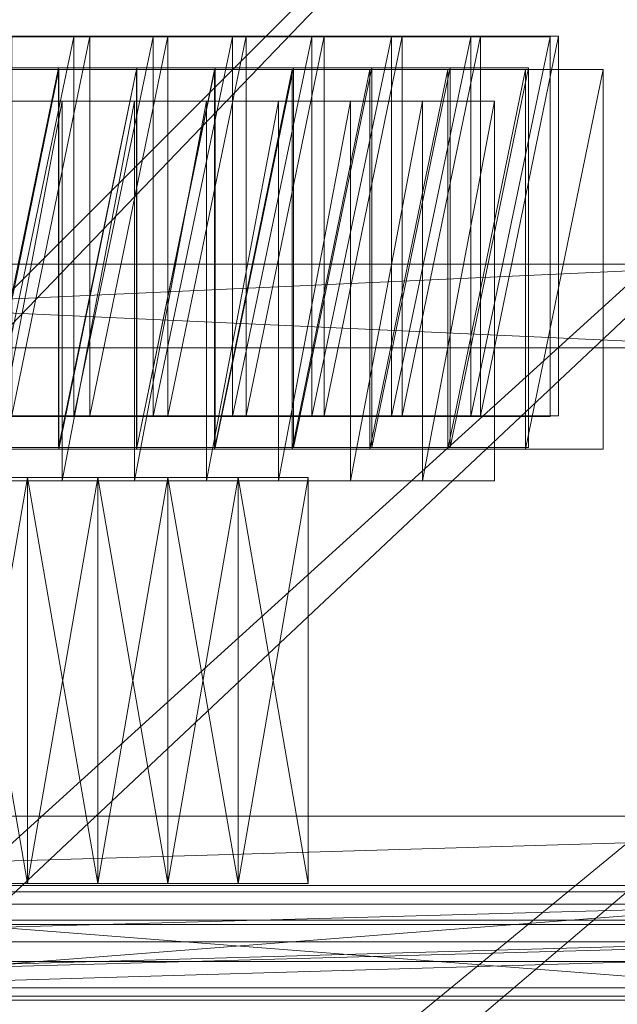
# Model space of a CAD drawing. Header units: millimetres. Extents: x -207 to 60078, y -249 to 35796.
# Tile 72 of 99: x 29157 to 30732, y 31490 to 34083. Entities that reach past the tile are written whole.
import ezdxf

# ---------------------------------------------------------------- set-up
doc = ezdxf.new("R2010")
doc.units = ezdxf.units.MM
for name, color, linetype, lineweight, true_color in [('F01_SLABS', 7, 'Continuous', 18, 0xa6b7af), ('F01_STAIRS', 7, 'Continuous', 18, 0x99a4b1), ('F01_WALLS', 7, 'Continuous', 18, 0xc4ccd5), ('F02_SLABS', 7, 'Continuous', 18, 0xa6b7af), ('F02_STAIRS', 7, 'Continuous', 18, 0x99a4b1), ('F02_WALLS', 7, 'Continuous', 18, 0xc4ccd5), ('F03_SLABS', 7, 'Continuous', 18, 0xa6b7af), ('F03_STAIRS', 7, 'Continuous', 18, 0x99a4b1), ('F03_WALLS', 7, 'Continuous', 18, 0xc4ccd5), ('F04_SLABS', 7, 'Continuous', 18, 0xa6b7af), ('F04_STAIRS', 7, 'Continuous', 18, 0x99a4b1), ('F04_WALLS', 7, 'Continuous', 18, 0xc4ccd5), ('F07_SLABS', 7, 'Continuous', 18, 0xa6b7af), ('F07_STAIRS', 7, 'Continuous', 18, 0x99a4b1), ('F07_WALLS', 7, 'Continuous', 18, 0xc4ccd5), ('F08_SLABS', 7, 'Continuous', 18, 0xa6b7af), ('F08_STAIRS', 7, 'Continuous', 18, 0x99a4b1), ('F08_WALLS', 7, 'Continuous', 18, 0xc4ccd5)]:
    doc.layers.add(name, color=color, linetype=linetype, lineweight=lineweight, true_color=true_color)

msp = doc.modelspace()

# ---------------------------------------------------------------- meshes
at = {"layer": 'F01_SLABS'}
mesh = msp.add_polyface(dxfattribs=at)
corners = [(20499.3, 19563.1, -240), (20406.2, 19899.4, -240), (60000, 31910.1, -240), (20499.3, 19563.1), (60000, 31910.1), (20406.2, 19899.4), (20296.7, 20230.8, -240), (60000, 34436.8, -240), (60000, 34436.8), (20296.7, 20230.8), (20171.1, 20556.3, -240), (56562.5, 35630.1, -240), (56562.5, 35630.1), (20171.1, 20556.3), (20029.7, 20875.4, -240), (51226.1, 35630.1, -240), (51226.1, 35630.1), (20029.7, 20875.4), (19872.8, 21187.1, -240), (46893.9, 35630.1, -240), (46893.9, 35630.1), (19872.8, 21187.1), (19700.8, 21490.7, -240), (43291.1, 35630.1, -240), (43291.1, 35630.1), (19700.8, 21490.7), (19514.1, 21785.5, -240), (40234.1, 35630.1, -240), (40234.1, 35630.1), (19514.1, 21785.5), (19313.2, 22070.8, -240), (37595.9, 35630.1, -240), (37595.9, 35630.1), (19313.2, 22070.8), (19098.5, 22345.9, -240), (35285.4, 35630.1, -240), (35285.4, 35630.1), (19098.5, 22345.9), (18870.6, 22610.1, -240), (33236, 35630.1, -240), (33236, 35630.1), (18870.6, 22610.1), (18630, 22862.9, -240), (31397.3, 35630.1, -240), (31397.3, 35630.1), (18630, 22862.9), (18377.2, 23103.5, -240), (29730.8, 35630.1, -240), (29730.8, 35630.1), (18377.2, 23103.5), (18113, 23331.4, -240), (28206.3, 35630.1, -240), (28206.3, 35630.1), (18113, 23331.4), (26800.1, 35630.1, -240), (26800.1, 35630.1), (17837.9, 23546.1, -240), (25492.7, 35630.1, -240), (17837.9, 23546.1), (25492.7, 35630.1), (17552.6, 23747, -240), (24268.4, 35630.1, -240), (17552.6, 23747), (24268.4, 35630.1), (17257.8, 23933.7, -240), (23114.1, 35630.1, -240), (17257.8, 23933.7), (23114.1, 35630.1), (22018.9, 35630.1, -240), (22018.9, 35630.1), (20973.5, 35630.1), (20406.2, 15771.8), (60000, 6213.7), (20499.3, 16108.1)]
mesh.append_faces([[corners[k] for k in face] for face in [(0, 1, 2), (3, 4, 5), (1, 6, 7), (5, 8, 9), (6, 10, 11), (9, 12, 13), (10, 14, 15), (13, 16, 17), (14, 18, 19), (17, 20, 21), (18, 22, 23), (21, 24, 25), (22, 26, 27), (25, 28, 29), (26, 30, 31), (26, 31, 27), (29, 28, 32), (29, 32, 33), (30, 34, 35), (30, 35, 31), (33, 32, 36), (33, 36, 37), (34, 38, 39), (34, 39, 35), (37, 36, 40), (37, 40, 41), (38, 42, 43), (38, 43, 39), (41, 40, 44), (41, 44, 45), (39, 43, 44), (39, 44, 40), (42, 46, 47), (42, 47, 43), (45, 44, 48), (45, 48, 49), (43, 47, 48), (43, 48, 44), (46, 50, 51), (46, 51, 47), (49, 48, 52), (49, 52, 53), (47, 51, 52), (47, 52, 48), (50, 54, 51), (53, 52, 55), (51, 54, 55), (51, 55, 52), (56, 57, 54), (58, 55, 59), (54, 57, 59), (54, 59, 55), (60, 61, 57), (62, 59, 63), (57, 61, 63), (57, 63, 59), (64, 65, 61), (66, 63, 67), (61, 65, 67), (61, 67, 63), (65, 68, 69), (65, 69, 67), (68, 70, 69), (71, 72, 73)]])
mesh = msp.add_polyface(dxfattribs=at)
corners = [(20712.3, 17835.6, -240), (20703.8, 18184.5, -240), (60000, 20115, -240), (60000, 17835.6, -240), (20712.3, 17835.6), (60000, 17835.6), (60000, 20115), (20703.8, 18184.5), (20678.1, 18532.5, -240), (60000, 22405.3, -240), (60000, 22405.3), (20678.1, 18532.5), (20635.4, 18878.8, -240), (60000, 24718, -240), (60000, 24718), (20635.4, 18878.8), (20575.7, 19222.6, -240), (60000, 27064.6, -240), (60000, 27064.6), (20575.7, 19222.6), (20499.3, 19563.1, -240), (60000, 29457.5, -240), (60000, 29457.5), (20499.3, 19563.1), (60000, 31910.1, -240), (60000, 31910.1), (20406.2, 19899.4, -240), (60000, 34436.8, -240), (20406.2, 19899.4), (60000, 34436.8), (20296.7, 20230.8, -240), (56562.5, 35630.1, -240), (20296.7, 20230.8), (56562.5, 35630.1), (20171.1, 20556.3, -240), (51226.1, 35630.1, -240), (20171.1, 20556.3), (51226.1, 35630.1), (20029.7, 20875.4, -240), (46893.9, 35630.1, -240), (20029.7, 20875.4), (46893.9, 35630.1), (19872.8, 21187.1, -240), (43291.1, 35630.1, -240), (19872.8, 21187.1), (43291.1, 35630.1), (19700.8, 21490.7, -240), (40234.1, 35630.1, -240), (19700.8, 21490.7), (40234.1, 35630.1), (37595.9, 35630.1, -240), (37595.9, 35630.1), (35285.4, 35630.1, -240), (35285.4, 35630.1), (33236, 35630.1, -240), (33236, 35630.1)]
mesh.append_faces([[corners[k] for k in face] for face in [(0, 1, 2), (0, 2, 3), (4, 5, 6), (4, 6, 7), (3, 2, 6), (3, 6, 5), (1, 8, 9), (1, 9, 2), (7, 6, 10), (7, 10, 11), (2, 9, 10), (2, 10, 6), (8, 12, 13), (8, 13, 9), (11, 10, 14), (11, 14, 15), (9, 13, 14), (9, 14, 10), (12, 16, 17), (12, 17, 13), (15, 14, 18), (15, 18, 19), (13, 17, 18), (13, 18, 14), (16, 20, 21), (16, 21, 17), (19, 18, 22), (19, 22, 23), (17, 21, 22), (17, 22, 18), (20, 24, 21), (23, 22, 25), (21, 24, 25), (21, 25, 22), (26, 27, 24), (28, 25, 29), (24, 27, 29), (24, 29, 25), (30, 31, 27), (32, 29, 33), (27, 31, 33), (27, 33, 29), (34, 35, 31), (36, 33, 37), (31, 35, 37), (31, 37, 33), (38, 39, 35), (40, 37, 41), (35, 39, 41), (35, 41, 37), (42, 43, 39), (44, 41, 45), (39, 43, 45), (39, 45, 41), (46, 47, 43), (48, 45, 49), (43, 47, 49), (43, 49, 45), (47, 50, 51), (47, 51, 49), (50, 52, 53), (50, 53, 51), (52, 54, 55), (52, 55, 53)]])
at = {"layer": 'F01_STAIRS'}
mesh = msp.add_polyface(dxfattribs=at)
corners = [(29178.1, 32876.7, 1007), (29178.1, 31808.2, 1007), (29178.1, 32876.7), (28993.2, 32876.7), (29178.1, 31808.2), (28993.2, 31808.2, 1007), (28993.2, 32876.7, 1007), (28993.2, 31808.2)]
mesh.append_faces([[corners[k] for k in face] for face in [(0, 1, 2), (3, 0, 2), (2, 1, 4), (4, 3, 2), (0, 5, 1), (6, 0, 3), (6, 5, 0), (1, 5, 4), (7, 3, 4), (4, 5, 7), (7, 6, 3), (5, 6, 7)]])
mesh = msp.add_polyface(dxfattribs=at)
corners = [(29363, 32876.7, 805.6), (29363, 31808.2, 805.6), (29363, 32876.7), (29178.1, 32876.7), (29363, 31808.2), (29178.1, 31808.2, 805.6), (29178.1, 32876.7, 805.6), (29178.1, 31808.2)]
mesh.append_faces([[corners[k] for k in face] for face in [(0, 1, 2), (3, 0, 2), (2, 1, 4), (4, 3, 2), (0, 5, 1), (6, 0, 3), (6, 5, 0), (1, 5, 4), (7, 3, 4), (4, 5, 7), (7, 6, 3), (5, 6, 7)]])
mesh = msp.add_polyface(dxfattribs=at)
corners = [(29547.9, 32876.7, 604.2), (29547.9, 31808.2, 604.2), (29547.9, 32876.7), (29363, 32876.7), (29547.9, 31808.2), (29363, 31808.2, 604.2), (29363, 32876.7, 604.2), (29363, 31808.2)]
mesh.append_faces([[corners[k] for k in face] for face in [(0, 1, 2), (3, 0, 2), (2, 1, 4), (4, 3, 2), (0, 5, 1), (6, 0, 3), (6, 5, 0), (1, 5, 4), (7, 3, 4), (4, 5, 7), (7, 6, 3), (5, 6, 7)]])
mesh = msp.add_polyface(dxfattribs=at)
corners = [(29732.9, 32876.7, 402.8), (29732.9, 31808.2, 402.8), (29732.9, 32876.7), (29547.9, 32876.7), (29732.9, 31808.2), (29547.9, 31808.2, 402.8), (29547.9, 32876.7, 402.8), (29547.9, 31808.2)]
mesh.append_faces([[corners[k] for k in face] for face in [(0, 1, 2), (3, 0, 2), (2, 1, 4), (4, 3, 2), (0, 5, 1), (6, 0, 3), (6, 5, 0), (1, 5, 4), (7, 3, 4), (4, 5, 7), (7, 6, 3), (5, 6, 7)]])
mesh = msp.add_polyface(dxfattribs=at)
corners = [(29917.8, 32876.7, 201.4), (29917.8, 31808.2, 201.4), (29917.8, 32876.7), (29732.9, 32876.7), (29917.8, 31808.2), (29732.9, 31808.2, 201.4), (29732.9, 32876.7, 201.4), (29732.9, 31808.2)]
mesh.append_faces([[corners[k] for k in face] for face in [(0, 1, 2), (3, 0, 2), (2, 1, 4), (4, 3, 2), (0, 5, 1), (6, 0, 3), (6, 5, 0), (1, 5, 4), (7, 3, 4), (4, 5, 7), (7, 6, 3), (5, 6, 7)]])
at = {"layer": 'F01_WALLS'}
mesh = msp.add_polyface(dxfattribs=at)
corners = [(26301.4, 33218.8, 4553.7), (26301.4, 33438.8, 4553.7), (26301.4, 33218.8), (31150.7, 33218.8), (26301.4, 33438.8), (31150.7, 33438.8, 4553.7), (31150.7, 33218.8, 4553.7), (31150.7, 33438.8)]
mesh.append_faces([[corners[k] for k in face] for face in [(0, 1, 2), (3, 0, 2), (2, 1, 4), (4, 3, 2), (0, 5, 1), (6, 0, 3), (6, 5, 0), (1, 5, 4), (7, 3, 4), (4, 5, 7), (7, 6, 3), (5, 6, 7)]])
mesh = msp.add_polyface(dxfattribs=at)
corners = [(31150.7, 31753.8, 4553.7), (31150.7, 31533.8, 4553.7), (31150.7, 31753.8), (28315.1, 31753.8), (31150.7, 31533.8), (28315.1, 31533.8, 4553.7), (28315.1, 31753.8, 4553.7), (28315.1, 31533.8)]
mesh.append_faces([[corners[k] for k in face] for face in [(0, 1, 2), (3, 0, 2), (2, 1, 4), (4, 3, 2), (0, 5, 1), (6, 0, 3), (6, 5, 0), (1, 5, 4), (7, 3, 4), (4, 5, 7), (7, 6, 3), (5, 6, 7)]])
at = {"layer": 'F02_SLABS'}
mesh = msp.add_polyface(dxfattribs=at)
corners = [(16945.5, 23884.6, 4583.7), (6019.7, 35331.9, 4583.7), (53034.3, 35331.9, 4583.7), (53034.3, 35331.9, 4833.7), (6019.7, 35331.9, 4833.7), (16945.5, 23884.6, 4833.7), (17148.3, 23771.9, 4583.7), (17148.3, 23771.9, 4833.7), (17347.3, 23652.6, 4583.7), (17347.3, 23652.6, 4833.7), (17542.4, 23526.8, 4583.7), (17542.4, 23526.8, 4833.7), (17733.2, 23394.8, 4583.7), (17733.2, 23394.8, 4833.7), (17919.5, 23256.5, 4583.7), (17919.5, 23256.5, 4833.7), (18101.3, 23112.3, 4583.7), (18101.3, 23112.3, 4833.7), (18278.2, 22962.2, 4583.7), (18278.2, 22962.2, 4833.7), (18450.2, 22806.3, 4583.7), (18450.2, 22806.3, 4833.7), (18616.9, 22645, 4583.7), (18616.9, 22645, 4833.7), (18778.3, 22478.2, 4583.7), (18778.3, 22478.2, 4833.7), (18934.1, 22306.3, 4583.7), (18934.1, 22306.3, 4833.7), (19084.3, 22129.3, 4583.7), (19084.3, 22129.3, 4833.7), (19228.5, 21947.6, 4583.7), (53034.3, 32592.9, 4583.7), (53034.3, 32592.9, 4833.7), (19228.5, 21947.6, 4833.7), (19366.7, 21761.2, 4583.7), (19366.7, 21761.2, 4833.7), (19498.8, 21570.4, 4583.7), (19498.8, 21570.4, 4833.7), (19624.5, 21375.4, 4583.7), (19624.5, 21375.4, 4833.7), (19743.8, 21176.3, 4583.7), (20633.2, 18556.4, 4583.7), (20659.7, 18325.8, 4583.7), (20659.7, 18325.8, 4833.7), (20633.2, 18556.4, 4833.7), (20678.7, 18094.6, 4583.7), (20678.7, 18094.6, 4833.7)]
mesh.append_faces([[corners[k] for k in face] for face in [(0, 1, 2), (3, 4, 5), (2, 6, 0), (5, 7, 3), (2, 8, 6), (7, 9, 3), (2, 10, 8), (9, 11, 3), (2, 12, 10), (11, 13, 3), (2, 14, 12), (13, 15, 3), (2, 16, 14), (15, 17, 3), (2, 18, 16), (17, 19, 3), (2, 20, 18), (19, 21, 3), (22, 20, 2), (3, 21, 23), (24, 22, 2), (3, 23, 25), (26, 24, 2), (3, 25, 27), (28, 26, 2), (3, 27, 29), (30, 28, 31), (32, 29, 33), (34, 30, 31), (32, 33, 35), (36, 34, 31), (32, 35, 37), (38, 36, 31), (32, 37, 39), (40, 38, 31), (2, 1, 4, 3), (41, 42, 43, 44), (42, 45, 46, 43)]])
mesh = msp.add_polyface(dxfattribs=at)
corners = [(53034.3, 35331.9, 4583.7), (53034.3, 32592.9, 4583.7), (19084.3, 22129.3, 4583.7), (19084.3, 22129.3, 4833.7), (53034.3, 32592.9, 4833.7), (53034.3, 35331.9, 4833.7), (53321.2, 4099.4, 4583.7), (55083.8, 32592.9, 4583.7), (55083.8, 32592.9, 4833.7), (53321.2, 4099.4, 4833.7), (19624.5, 21375.4, 4833.7), (19743.8, 21176.3, 4833.7), (19856.6, 20973.5, 4583.7), (19743.8, 21176.3, 4583.7), (19856.6, 20973.5, 4833.7), (19962.6, 20767.1, 4583.7), (19962.6, 20767.1, 4833.7), (20061.8, 20557.3, 4583.7), (20061.8, 20557.3, 4833.7), (20154.1, 20344.4, 4583.7), (20154.1, 20344.4, 4833.7), (20239.4, 20128.6, 4583.7), (20239.4, 20128.6, 4833.7), (20317.5, 19910.2, 4583.7), (20317.5, 19910.2, 4833.7), (20388.5, 19689.2, 4583.7), (20388.5, 19689.2, 4833.7), (20452.2, 19466.1, 4583.7), (20452.2, 19466.1, 4833.7), (20508.6, 19241, 4583.7), (20508.6, 19241, 4833.7), (20557.6, 19014.2, 4583.7), (20557.6, 19014.2, 4833.7), (20599.1, 18785.9, 4583.7), (20599.1, 18785.9, 4833.7), (20633.2, 18556.4, 4583.7), (20633.2, 18556.4, 4833.7), (20659.7, 18325.8, 4583.7), (20659.7, 18325.8, 4833.7), (20678.7, 18094.6, 4583.7), (20678.7, 18094.6, 4833.7), (20690.1, 17862.8, 4583.7), (20690.1, 17862.8, 4833.7), (55083.8, 4099.4, 4583.7), (55083.8, 4099.4, 4833.7)]
mesh.append_faces([[corners[k] for k in face] for face in [(0, 1, 2), (3, 4, 5), (6, 1, 7), (8, 4, 9), (4, 10, 11), (12, 13, 1), (4, 11, 14), (15, 12, 1), (4, 14, 16), (17, 15, 1), (4, 16, 18), (19, 17, 1), (4, 18, 20), (21, 19, 1), (4, 20, 22), (23, 21, 1), (4, 22, 24), (25, 23, 1), (4, 24, 26), (27, 25, 1), (4, 26, 28), (29, 27, 1), (4, 28, 30), (31, 29, 1), (4, 30, 32), (33, 31, 1), (4, 32, 34), (35, 33, 1), (4, 34, 36), (37, 35, 1), (4, 36, 38), (39, 37, 1), (4, 38, 40), (41, 39, 1), (4, 40, 42), (43, 7, 8, 44), (7, 1, 4, 8), (1, 0, 5, 4)]])
mesh = msp.add_polyface(dxfattribs=at)
corners = [(55083.8, 32592.9, 4583.7), (55083.8, 4099.4, 4583.7), (53321.2, 4099.4, 4583.7), (53321.2, 4099.4, 4833.7), (55083.8, 4099.4, 4833.7), (55083.8, 32592.9, 4833.7), (53034.3, 32592.9, 4583.7), (20690.1, 17862.8, 4583.7), (20690.1, 17862.8, 4833.7), (53034.3, 32592.9, 4833.7), (19228.5, 13314, 4583.7), (53321.2, 134.1, 4583.7), (53321.2, 134.1, 4833.7), (19228.5, 13314, 4833.7), (19962.6, 14494.5, 4583.7), (20061.8, 14704.2, 4583.7), (20154.1, 14917.1, 4583.7), (20154.1, 14917.1, 4833.7), (20061.8, 14704.2, 4833.7), (20239.4, 15132.9, 4583.7), (20239.4, 15132.9, 4833.7), (20317.5, 15351.4, 4583.7), (20317.5, 15351.4, 4833.7), (20388.5, 15572.3, 4583.7), (20388.5, 15572.3, 4833.7), (20452.2, 15795.5, 4583.7), (20452.2, 15795.5, 4833.7), (20508.6, 16020.6, 4583.7), (20508.6, 16020.6, 4833.7), (20557.6, 16247.4, 4583.7), (20557.6, 16247.4, 4833.7), (20599.1, 16475.7, 4583.7), (20599.1, 16475.7, 4833.7), (20633.2, 16705.2, 4583.7), (20633.2, 16705.2, 4833.7), (20659.7, 16935.7, 4583.7), (20659.7, 16935.7, 4833.7), (20678.7, 17167, 4583.7), (20678.7, 17167, 4833.7), (20690.1, 17398.8, 4583.7), (20690.1, 17398.8, 4833.7), (20693.9, 17630.8, 4583.7), (20693.9, 17630.8, 4833.7), (9708.8, 134.1, 4583.7), (9708.8, 134.1, 4833.7)]
mesh.append_faces([[corners[k] for k in face] for face in [(0, 1, 2), (3, 4, 5), (6, 2, 7), (8, 3, 9), (10, 2, 11), (12, 3, 13), (14, 15, 2), (15, 16, 2), (3, 17, 18), (16, 19, 2), (3, 20, 17), (19, 21, 2), (3, 22, 20), (21, 23, 2), (3, 24, 22), (23, 25, 2), (3, 26, 24), (25, 27, 2), (3, 28, 26), (27, 29, 2), (3, 30, 28), (29, 31, 2), (3, 32, 30), (31, 33, 2), (3, 34, 32), (33, 35, 2), (3, 36, 34), (35, 37, 2), (3, 38, 36), (37, 39, 2), (3, 40, 38), (7, 2, 41), (42, 3, 8), (39, 41, 2), (3, 42, 40), (43, 11, 12, 44), (11, 2, 3, 12), (2, 1, 4, 3)]])
at = {"layer": 'F02_STAIRS'}
mesh = msp.add_polyface(dxfattribs=at)
corners = [(29055.6, 33951.4, 4833.7), (29260.6, 33951.4, 4833.7), (29055.6, 32951.4, 4833.7), (29055.6, 32951.4, 5866.5), (29260.6, 33951.4, 5866.5), (29055.6, 33951.4, 5866.5), (29260.6, 32951.4, 4833.7), (29260.6, 32951.4, 5866.5)]
mesh.append_faces([[corners[k] for k in face] for face in [(0, 1, 2), (3, 4, 5), (6, 2, 1), (4, 3, 7), (2, 6, 7, 3), (6, 1, 4, 7), (1, 0, 5, 4), (0, 2, 3, 5)]])
mesh = msp.add_polyface(dxfattribs=at)
corners = [(29260.6, 33951.4, 4833.7), (29465.5, 33951.4, 4833.7), (29260.6, 32951.4, 4833.7), (29260.6, 32951.4, 6073.1), (29465.5, 33951.4, 6073.1), (29260.6, 33951.4, 6073.1), (29465.5, 32951.4, 4833.7), (29465.5, 32951.4, 6073.1)]
mesh.append_faces([[corners[k] for k in face] for face in [(0, 1, 2), (3, 4, 5), (6, 2, 1), (4, 3, 7), (2, 6, 7, 3), (6, 1, 4, 7), (1, 0, 5, 4), (0, 2, 3, 5)]])
mesh = msp.add_polyface(dxfattribs=at)
corners = [(29465.5, 33951.4, 4833.7), (29670.5, 33951.4, 4833.7), (29465.5, 32951.4, 4833.7), (29465.5, 32951.4, 6279.6), (29670.5, 33951.4, 6279.6), (29465.5, 33951.4, 6279.6), (29670.5, 32951.4, 4833.7), (29670.5, 32951.4, 6279.6)]
mesh.append_faces([[corners[k] for k in face] for face in [(0, 1, 2), (3, 4, 5), (6, 2, 1), (4, 3, 7), (2, 6, 7, 3), (6, 1, 4, 7), (1, 0, 5, 4), (0, 2, 3, 5)]])
mesh = msp.add_polyface(dxfattribs=at)
corners = [(29670.5, 33951.4, 4833.7), (29875.4, 33951.4, 4833.7), (29670.5, 32951.4, 4833.7), (29670.5, 32951.4, 6486.2), (29875.4, 33951.4, 6486.2), (29670.5, 33951.4, 6486.2), (29875.4, 32951.4, 4833.7), (29875.4, 32951.4, 6486.2)]
mesh.append_faces([[corners[k] for k in face] for face in [(0, 1, 2), (3, 4, 5), (6, 2, 1), (4, 3, 7), (2, 6, 7, 3), (6, 1, 4, 7), (1, 0, 5, 4), (0, 2, 3, 5)]])
mesh = msp.add_polyface(dxfattribs=at)
corners = [(29875.4, 33951.4, 4833.7), (30080.4, 33951.4, 4833.7), (29875.4, 32951.4, 4833.7), (29875.4, 32951.4, 6692.8), (30080.4, 33951.4, 6692.8), (29875.4, 33951.4, 6692.8), (30080.4, 32951.4, 4833.7), (30080.4, 32951.4, 6692.8)]
mesh.append_faces([[corners[k] for k in face] for face in [(0, 1, 2), (3, 4, 5), (6, 2, 1), (4, 3, 7), (2, 6, 7, 3), (6, 1, 4, 7), (1, 0, 5, 4), (0, 2, 3, 5)]])
mesh = msp.add_polyface(dxfattribs=at)
corners = [(30080.4, 33951.4, 4833.7), (30285.3, 33951.4, 4833.7), (30080.4, 32951.4, 4833.7), (30080.4, 32951.4, 6899.3), (30285.3, 33951.4, 6899.3), (30080.4, 33951.4, 6899.3), (30285.3, 32951.4, 4833.7), (30285.3, 32951.4, 6899.3)]
mesh.append_faces([[corners[k] for k in face] for face in [(0, 1, 2), (3, 4, 5), (6, 2, 1), (4, 3, 7), (2, 6, 7, 3), (6, 1, 4, 7), (1, 0, 5, 4), (0, 2, 3, 5)]])
mesh = msp.add_polyface(dxfattribs=at)
corners = [(30285.3, 33951.4, 4833.7), (30490.3, 33951.4, 4833.7), (30285.3, 32951.4, 4833.7), (30285.3, 32951.4, 7105.9), (30490.3, 33951.4, 7105.9), (30285.3, 33951.4, 7105.9), (30490.3, 32951.4, 4833.7), (30490.3, 32951.4, 7105.9)]
mesh.append_faces([[corners[k] for k in face] for face in [(0, 1, 2), (3, 4, 5), (6, 2, 1), (4, 3, 7), (2, 6, 7, 3), (6, 1, 4, 7), (1, 0, 5, 4), (0, 2, 3, 5)]])
mesh = msp.add_polyface(dxfattribs=at)
corners = [(30490.3, 33951.4, 4833.7), (30695.2, 33951.4, 4833.7), (30490.3, 32951.4, 4833.7), (30490.3, 32951.4, 7312.5), (30695.2, 33951.4, 7312.5), (30490.3, 33951.4, 7312.5), (30695.2, 32951.4, 4833.7), (30695.2, 32951.4, 7312.5)]
mesh.append_faces([[corners[k] for k in face] for face in [(0, 1, 2), (3, 4, 5), (6, 2, 1), (4, 3, 7), (2, 6, 7, 3), (6, 1, 4, 7), (1, 0, 5, 4), (0, 2, 3, 5)]])
at = {"layer": 'F02_WALLS'}
mesh = msp.add_polyface(dxfattribs=at)
corners = [(26145.4, 31711.8, 4833.7), (33195.6, 31711.8, 4833.7), (26145.4, 31511.8, 4833.7), (26145.4, 31511.8, 9511.3), (33195.6, 31711.8, 9511.3), (26145.4, 31711.8, 9511.3), (33195.6, 31511.8, 4833.7), (33195.6, 31511.8, 9511.3)]
mesh.append_faces([[corners[k] for k in face] for face in [(0, 1, 2), (3, 4, 5), (6, 2, 1), (4, 3, 7), (2, 6, 7, 3), (6, 1, 4, 7), (1, 0, 5, 4), (0, 2, 3, 5)]])
at = {"layer": 'F03_SLABS'}
mesh = msp.add_polyface(dxfattribs=at)
corners = [(55168.7, 3554.2, 9541.3), (53452.5, 3554.2, 9541.3), (43531.9, 27490.6, 9541.3), (43531.9, 27490.6, 9791.3), (53452.5, 3554.2, 9791.3), (55168.7, 3554.2, 9791.3), (53452.5, 259.8, 9541.3), (9793.6, 259.8, 9541.3), (22476.8, 5972.9, 9541.3), (22476.8, 5972.9, 9791.3), (9793.6, 259.8, 9791.3), (53452.5, 259.8, 9791.3), (43531.9, 5972.9, 9541.3), (43531.9, 5972.9, 9791.3), (4728.6, 4471.6, 9541.3), (4728.6, 4471.6, 9791.3), (3891.5, 32828.4, 9541.3), (22476.8, 27490.6, 9541.3), (22476.8, 27490.6, 9791.3), (3891.5, 32828.4, 9791.3), (53368.7, 35372.1, 9541.3), (53368.7, 32369.6, 9541.3), (53368.7, 32369.6, 9791.3), (53368.7, 35372.1, 9791.3), (55168.7, 32369.6, 9541.3), (55168.7, 32369.6, 9791.3), (5984.4, 35372.1, 9541.3), (5984.4, 35372.1, 9791.3)]
mesh.append_faces([[corners[k] for k in face] for face in [(0, 1, 2), (3, 4, 5), (6, 7, 8), (9, 10, 11), (8, 12, 6), (11, 13, 9), (8, 7, 14), (15, 10, 9), (14, 16, 17), (18, 19, 15), (20, 21, 2), (3, 22, 23), (2, 24, 0), (5, 25, 3), (12, 1, 6), (11, 4, 13), (14, 17, 8), (9, 18, 15), (20, 2, 17), (18, 3, 23), (1, 12, 2), (3, 13, 4), (17, 16, 26), (27, 19, 18), (2, 21, 24), (25, 22, 3), (17, 26, 20), (23, 27, 18), (20, 26, 27, 23), (26, 16, 19, 27), (16, 14, 15, 19), (14, 7, 10, 15), (7, 6, 11, 10), (6, 1, 4, 11), (1, 0, 5, 4), (0, 24, 25, 5), (24, 21, 22, 25), (21, 20, 23, 22), (8, 17, 18, 9), (17, 2, 3, 18), (2, 12, 13, 3), (12, 8, 9, 13)]])
at = {"layer": 'F03_STAIRS'}
mesh = msp.add_polyface(dxfattribs=at)
corners = [(29090.5, 34037.3, 9791.3), (29299.8, 34037.3, 9791.3), (29090.5, 33037.3, 9791.3), (29090.5, 33037.3, 10875.7), (29299.8, 34037.3, 10875.7), (29090.5, 34037.3, 10875.7), (29299.8, 33037.3, 9791.3), (29299.8, 33037.3, 10875.7)]
mesh.append_faces([[corners[k] for k in face] for face in [(0, 1, 2), (3, 4, 5), (6, 2, 1), (4, 3, 7), (2, 6, 7, 3), (6, 1, 4, 7), (1, 0, 5, 4), (0, 2, 3, 5)]])
mesh = msp.add_polyface(dxfattribs=at)
corners = [(29299.8, 34037.3, 9791.3), (29509.1, 34037.3, 9791.3), (29299.8, 33037.3, 9791.3), (29299.8, 33037.3, 11056.5), (29509.1, 34037.3, 11056.5), (29299.8, 34037.3, 11056.5), (29509.1, 33037.3, 9791.3), (29509.1, 33037.3, 11056.5)]
mesh.append_faces([[corners[k] for k in face] for face in [(0, 1, 2), (3, 4, 5), (6, 2, 1), (4, 3, 7), (2, 6, 7, 3), (6, 1, 4, 7), (1, 0, 5, 4), (0, 2, 3, 5)]])
mesh = msp.add_polyface(dxfattribs=at)
corners = [(29509.1, 34037.3, 9791.3), (29718.4, 34037.3, 9791.3), (29509.1, 33037.3, 9791.3), (29509.1, 33037.3, 11237.2), (29718.4, 34037.3, 11237.2), (29509.1, 34037.3, 11237.2), (29718.4, 33037.3, 9791.3), (29718.4, 33037.3, 11237.2)]
mesh.append_faces([[corners[k] for k in face] for face in [(0, 1, 2), (3, 4, 5), (6, 2, 1), (4, 3, 7), (2, 6, 7, 3), (6, 1, 4, 7), (1, 0, 5, 4), (0, 2, 3, 5)]])
mesh = msp.add_polyface(dxfattribs=at)
corners = [(29718.4, 34037.3, 9791.3), (29927.7, 34037.3, 9791.3), (29718.4, 33037.3, 9791.3), (29718.4, 33037.3, 11418), (29927.7, 34037.3, 11418), (29718.4, 34037.3, 11418), (29927.7, 33037.3, 9791.3), (29927.7, 33037.3, 11418)]
mesh.append_faces([[corners[k] for k in face] for face in [(0, 1, 2), (3, 4, 5), (6, 2, 1), (4, 3, 7), (2, 6, 7, 3), (6, 1, 4, 7), (1, 0, 5, 4), (0, 2, 3, 5)]])
mesh = msp.add_polyface(dxfattribs=at)
corners = [(29927.7, 34037.3, 9791.3), (30137, 34037.3, 9791.3), (29927.7, 33037.3, 9791.3), (29927.7, 33037.3, 11598.7), (30137, 34037.3, 11598.7), (29927.7, 34037.3, 11598.7), (30137, 33037.3, 9791.3), (30137, 33037.3, 11598.7)]
mesh.append_faces([[corners[k] for k in face] for face in [(0, 1, 2), (3, 4, 5), (6, 2, 1), (4, 3, 7), (2, 6, 7, 3), (6, 1, 4, 7), (1, 0, 5, 4), (0, 2, 3, 5)]])
mesh = msp.add_polyface(dxfattribs=at)
corners = [(30137, 34037.3, 9791.3), (30346.3, 34037.3, 9791.3), (30137, 33037.3, 9791.3), (30137, 33037.3, 11779.5), (30346.3, 34037.3, 11779.5), (30137, 34037.3, 11779.5), (30346.3, 33037.3, 9791.3), (30346.3, 33037.3, 11779.5)]
mesh.append_faces([[corners[k] for k in face] for face in [(0, 1, 2), (3, 4, 5), (6, 2, 1), (4, 3, 7), (2, 6, 7, 3), (6, 1, 4, 7), (1, 0, 5, 4), (0, 2, 3, 5)]])
mesh = msp.add_polyface(dxfattribs=at)
corners = [(30346.3, 34037.3, 9791.3), (30555.6, 34037.3, 9791.3), (30346.3, 33037.3, 9791.3), (30346.3, 33037.3, 11960.2), (30555.6, 34037.3, 11960.2), (30346.3, 34037.3, 11960.2), (30555.6, 33037.3, 9791.3), (30555.6, 33037.3, 11960.2)]
mesh.append_faces([[corners[k] for k in face] for face in [(0, 1, 2), (3, 4, 5), (6, 2, 1), (4, 3, 7), (2, 6, 7, 3), (6, 1, 4, 7), (1, 0, 5, 4), (0, 2, 3, 5)]])
at = {"layer": 'F03_WALLS'}
mesh = msp.add_polyface(dxfattribs=at)
corners = [(25825.6, 31802.4, 9791.3), (33109, 31802.4, 9791.3), (25825.6, 31602.4, 9791.3), (25825.6, 31602.4, 13849.2), (33109, 31802.4, 13849.2), (25825.6, 31802.4, 13849.2), (33109, 31602.4, 9791.3), (33109, 31602.4, 13849.2)]
mesh.append_faces([[corners[k] for k in face] for face in [(0, 1, 2), (3, 4, 5), (6, 2, 1), (4, 3, 7), (2, 6, 7, 3), (6, 1, 4, 7), (1, 0, 5, 4), (0, 2, 3, 5)]])
at = {"layer": 'F04_SLABS'}
mesh = msp.add_polyface(dxfattribs=at)
corners = [(54411.2, 32359.3, 13879.2), (54411.2, 3442.7, 13879.2), (52805.8, 3442.7, 13879.2), (52805.8, 3442.7, 14129.2), (54411.2, 3442.7, 14129.2), (54411.2, 32359.3, 14129.2), (10036.5, -98.2, 13879.2), (10736.3, 1503.6, 13879.2), (21850.6, 5634.6, 13879.2), (21850.6, 5634.6, 14129.2), (10736.3, 1503.6, 14129.2), (10036.5, -98.2, 14129.2), (5302.7, 5634.6, 13879.2), (4973.4, 4201.4, 13879.2), (4232.4, 33118, 13879.2), (4232.4, 33118, 14129.2), (4973.4, 4201.4, 14129.2), (5302.7, 5634.6, 14129.2), (21850.6, 7067.8, 13879.2), (37575.2, 7067.8, 13879.2), (37575.2, 7067.8, 14129.2), (21850.6, 7067.8, 14129.2), (21850.6, 28186.2, 13879.2), (21850.6, 29450.7, 13879.2), (37575.2, 28186.2, 13879.2), (37575.2, 28186.2, 14129.2), (21850.6, 29450.7, 14129.2), (21850.6, 28186.2, 14129.2), (5261.5, 29450.7, 13879.2), (5261.5, 29450.7, 14129.2), (52764.7, 35520.7, 13879.2), (52764.7, 32359.3, 13879.2), (52764.7, 32359.3, 14129.2), (52764.7, 35520.7, 14129.2), (52805.8, -98.2, 13879.2), (38645.4, 8037.3, 13879.2), (38645.4, 8037.3, 14129.2), (52805.8, -98.2, 14129.2), (6290.6, 35520.7, 13879.2), (6290.6, 35520.7, 14129.2), (38645.4, 27090.2, 13879.2), (38645.4, 27090.2, 14129.2)]
mesh.append_faces([[corners[k] for k in face] for face in [(0, 1, 2), (3, 4, 5), (6, 7, 8), (9, 10, 11), (12, 13, 14), (15, 16, 17), (18, 19, 8), (9, 20, 21), (22, 23, 24), (25, 26, 27), (14, 28, 12), (17, 29, 15), (30, 31, 24), (25, 32, 33), (2, 31, 0), (5, 32, 3), (13, 12, 7), (10, 17, 16), (34, 19, 35), (36, 20, 37), (28, 14, 38), (39, 15, 29), (24, 23, 30), (33, 26, 25), (7, 6, 13), (16, 11, 10), (38, 23, 28), (29, 26, 39), (8, 34, 6), (11, 37, 9), (23, 38, 30), (33, 39, 26), (34, 8, 19), (20, 9, 37), (24, 31, 40), (41, 32, 25), (35, 2, 34), (37, 3, 36), (40, 31, 2), (3, 32, 41), (2, 35, 40), (41, 36, 3), (31, 30, 33, 32), (30, 38, 39, 33), (38, 14, 15, 39), (14, 13, 16, 15), (13, 6, 11, 16), (6, 34, 37, 11), (34, 2, 3, 37), (2, 1, 4, 3), (1, 0, 5, 4), (0, 31, 32, 5), (7, 12, 17, 10), (12, 28, 29, 17), (28, 23, 26, 29), (23, 22, 27, 26), (22, 24, 25, 27), (24, 40, 41, 25), (40, 35, 36, 41), (35, 19, 20, 36), (19, 18, 21, 20), (18, 8, 9, 21), (8, 7, 10, 9)]])
at = {"layer": 'F04_STAIRS'}
mesh = msp.add_polyface(dxfattribs=at)
corners = [(29136.6, 33039.5, 14129.2), (29136.6, 34039.5, 14129.2), (29342.4, 34039.5, 14129.2), (29342.4, 34039.5, 15151.7), (29136.6, 34039.5, 15151.7), (29136.6, 33039.5, 15151.7), (29342.4, 33039.5, 14129.2), (29342.4, 33039.5, 15151.7)]
mesh.append_faces([[corners[k] for k in face] for face in [(0, 1, 2), (3, 4, 5), (2, 6, 0), (5, 7, 3), (0, 6, 7, 5), (6, 2, 3, 7), (2, 1, 4, 3), (1, 0, 5, 4)]])
mesh = msp.add_polyface(dxfattribs=at)
corners = [(29342.4, 33039.5, 14129.2), (29342.4, 34039.5, 14129.2), (29548.2, 34039.5, 14129.2), (29548.2, 34039.5, 15322.1), (29342.4, 34039.5, 15322.1), (29342.4, 33039.5, 15322.1), (29548.2, 33039.5, 14129.2), (29548.2, 33039.5, 15322.1)]
mesh.append_faces([[corners[k] for k in face] for face in [(0, 1, 2), (3, 4, 5), (2, 6, 0), (5, 7, 3), (0, 6, 7, 5), (6, 2, 3, 7), (2, 1, 4, 3), (1, 0, 5, 4)]])
mesh = msp.add_polyface(dxfattribs=at)
corners = [(29548.2, 34039.5, 14129.2), (29754, 34039.5, 14129.2), (29548.2, 33039.5, 14129.2), (29548.2, 33039.5, 15492.5), (29754, 34039.5, 15492.5), (29548.2, 34039.5, 15492.5), (29754, 33039.5, 14129.2), (29754, 33039.5, 15492.5)]
mesh.append_faces([[corners[k] for k in face] for face in [(0, 1, 2), (3, 4, 5), (6, 2, 1), (4, 3, 7), (2, 6, 7, 3), (6, 1, 4, 7), (1, 0, 5, 4), (0, 2, 3, 5)]])
mesh = msp.add_polyface(dxfattribs=at)
corners = [(29754, 34039.5, 14129.2), (29959.9, 34039.5, 14129.2), (29754, 33039.5, 14129.2), (29754, 33039.5, 15662.9), (29959.9, 34039.5, 15662.9), (29754, 34039.5, 15662.9), (29959.9, 33039.5, 14129.2), (29959.9, 33039.5, 15662.9)]
mesh.append_faces([[corners[k] for k in face] for face in [(0, 1, 2), (3, 4, 5), (6, 2, 1), (4, 3, 7), (2, 6, 7, 3), (6, 1, 4, 7), (1, 0, 5, 4), (0, 2, 3, 5)]])
mesh = msp.add_polyface(dxfattribs=at)
corners = [(29959.9, 34039.5, 14129.2), (30165.7, 34039.5, 14129.2), (29959.9, 33039.5, 14129.2), (29959.9, 33039.5, 15833.3), (30165.7, 34039.5, 15833.3), (29959.9, 34039.5, 15833.3), (30165.7, 33039.5, 14129.2), (30165.7, 33039.5, 15833.3)]
mesh.append_faces([[corners[k] for k in face] for face in [(0, 1, 2), (3, 4, 5), (6, 2, 1), (4, 3, 7), (2, 6, 7, 3), (6, 1, 4, 7), (1, 0, 5, 4), (0, 2, 3, 5)]])
mesh = msp.add_polyface(dxfattribs=at)
corners = [(30165.7, 33039.5, 14129.2), (30165.7, 34039.5, 14129.2), (30371.5, 34039.5, 14129.2), (30371.5, 34039.5, 16003.8), (30165.7, 34039.5, 16003.8), (30165.7, 33039.5, 16003.8), (30371.5, 33039.5, 14129.2), (30371.5, 33039.5, 16003.8)]
mesh.append_faces([[corners[k] for k in face] for face in [(0, 1, 2), (3, 4, 5), (2, 6, 0), (5, 7, 3), (0, 6, 7, 5), (6, 2, 3, 7), (2, 1, 4, 3), (1, 0, 5, 4)]])
mesh = msp.add_polyface(dxfattribs=at)
corners = [(30371.5, 33039.5, 14129.2), (30371.5, 34039.5, 14129.2), (30577.3, 34039.5, 14129.2), (30577.3, 34039.5, 16174.2), (30371.5, 34039.5, 16174.2), (30371.5, 33039.5, 16174.2), (30577.3, 33039.5, 14129.2), (30577.3, 33039.5, 16174.2)]
mesh.append_faces([[corners[k] for k in face] for face in [(0, 1, 2), (3, 4, 5), (2, 6, 0), (5, 7, 3), (0, 6, 7, 5), (6, 2, 3, 7), (2, 1, 4, 3), (1, 0, 5, 4)]])
at = {"layer": 'F04_WALLS'}
mesh = msp.add_polyface(dxfattribs=at)
corners = [(25925.8, 31700.5, 14129.2), (33129.5, 31700.5, 14129.2), (25925.8, 31500.5, 14129.2), (25925.8, 31500.5, 17939.2), (33129.5, 31700.5, 17939.2), (25925.8, 31700.5, 17939.2), (33129.5, 31500.5, 14129.2), (33129.5, 31500.5, 17939.2)]
mesh.append_faces([[corners[k] for k in face] for face in [(0, 1, 2), (3, 4, 5), (6, 2, 1), (4, 3, 7), (2, 6, 7, 3), (6, 1, 4, 7), (1, 0, 5, 4), (0, 2, 3, 5)]])
at = {"layer": 'F07_SLABS'}
mesh = msp.add_polyface(dxfattribs=at)
corners = [(5507.5, 5963.5, 27822.4), (4672.4, 4070.8, 27822.4), (3913.2, 32934.5, 27822.4), (3913.2, 32934.5, 28072.4), (4672.4, 4070.8, 28072.4), (5507.5, 5963.5, 28072.4), (16173.9, 5726.9, 27822.4), (21070.6, 5726.9, 27822.4), (16173.9, 2730.1, 27822.4), (16173.9, 2730.1, 28072.4), (21070.6, 5726.9, 28072.4), (16173.9, 5726.9, 28072.4), (4900.1, 32027.5, 27822.4), (4900.1, 32027.5, 28072.4), (5963, 35458.1, 27822.4), (51627.4, 35458.1, 27822.4), (21070.6, 29227.9, 27822.4), (21070.6, 29227.9, 28072.4), (51627.4, 35458.1, 28072.4), (5963, 35458.1, 28072.4), (9189.5, 2730.1, 27822.4), (9189.5, 2730.1, 28072.4), (9379.3, -108.9, 27822.4), (9379.3, -108.9, 28072.4), (51627.4, -108.9, 27822.4), (51627.4, -108.9, 28072.4)]
mesh.append_faces([[corners[k] for k in face] for face in [(0, 1, 2), (3, 4, 5), (6, 7, 8), (9, 10, 11), (2, 12, 0), (5, 13, 3), (14, 15, 16), (17, 18, 19), (1, 0, 20), (21, 5, 4), (12, 2, 14), (19, 3, 13), (20, 22, 1), (4, 23, 21), (14, 16, 12), (13, 17, 19), (22, 20, 8), (9, 21, 23), (16, 15, 24), (25, 18, 17), (8, 24, 22), (23, 25, 9), (24, 7, 16), (17, 10, 25), (8, 7, 24), (25, 10, 9), (15, 14, 19, 18), (14, 2, 3, 19), (2, 1, 4, 3), (1, 22, 23, 4), (22, 24, 25, 23), (24, 15, 18, 25), (0, 12, 13, 5), (12, 16, 17, 13), (16, 7, 10, 17), (7, 6, 11, 10), (6, 8, 9, 11), (8, 20, 21, 9), (20, 0, 5, 21)]])
at = {"layer": 'F07_STAIRS'}
mesh = msp.add_polyface(dxfattribs=at)
corners = [(29079.9, 33868.2, 28072.4), (29269.7, 33868.2, 28072.4), (29079.9, 32868.2, 28072.4), (29079.9, 32868.2, 29048.4), (29269.7, 33868.2, 29048.4), (29079.9, 33868.2, 29048.4), (29269.7, 32868.2, 28072.4), (29269.7, 32868.2, 29048.4)]
mesh.append_faces([[corners[k] for k in face] for face in [(0, 1, 2), (3, 4, 5), (6, 2, 1), (4, 3, 7), (2, 6, 7, 3), (6, 1, 4, 7), (1, 0, 5, 4), (0, 2, 3, 5)]])
mesh = msp.add_polyface(dxfattribs=at)
corners = [(29269.7, 32868.2, 28072.4), (29269.7, 33868.2, 28072.4), (29459.5, 33868.2, 28072.4), (29459.5, 33868.2, 29211.1), (29269.7, 33868.2, 29211.1), (29269.7, 32868.2, 29211.1), (29459.5, 32868.2, 28072.4), (29459.5, 32868.2, 29211.1)]
mesh.append_faces([[corners[k] for k in face] for face in [(0, 1, 2), (3, 4, 5), (2, 6, 0), (5, 7, 3), (0, 6, 7, 5), (6, 2, 3, 7), (2, 1, 4, 3), (1, 0, 5, 4)]])
mesh = msp.add_polyface(dxfattribs=at)
corners = [(29459.5, 33868.2, 28072.4), (29649.3, 33868.2, 28072.4), (29459.5, 32868.2, 28072.4), (29459.5, 32868.2, 29373.8), (29649.3, 33868.2, 29373.8), (29459.5, 33868.2, 29373.8), (29649.3, 32868.2, 28072.4), (29649.3, 32868.2, 29373.8)]
mesh.append_faces([[corners[k] for k in face] for face in [(0, 1, 2), (3, 4, 5), (6, 2, 1), (4, 3, 7), (2, 6, 7, 3), (6, 1, 4, 7), (1, 0, 5, 4), (0, 2, 3, 5)]])
mesh = msp.add_polyface(dxfattribs=at)
corners = [(29649.3, 32868.2, 28072.4), (29649.3, 33868.2, 28072.4), (29839.1, 33868.2, 28072.4), (29839.1, 33868.2, 29536.4), (29649.3, 33868.2, 29536.4), (29649.3, 32868.2, 29536.4), (29839.1, 32868.2, 28072.4), (29839.1, 32868.2, 29536.4)]
mesh.append_faces([[corners[k] for k in face] for face in [(0, 1, 2), (3, 4, 5), (2, 6, 0), (5, 7, 3), (0, 6, 7, 5), (6, 2, 3, 7), (2, 1, 4, 3), (1, 0, 5, 4)]])
mesh = msp.add_polyface(dxfattribs=at)
corners = [(29839.1, 33868.2, 28072.4), (30028.9, 33868.2, 28072.4), (29839.1, 32868.2, 28072.4), (29839.1, 32868.2, 29699.1), (30028.9, 33868.2, 29699.1), (29839.1, 33868.2, 29699.1), (30028.9, 32868.2, 28072.4), (30028.9, 32868.2, 29699.1)]
mesh.append_faces([[corners[k] for k in face] for face in [(0, 1, 2), (3, 4, 5), (6, 2, 1), (4, 3, 7), (2, 6, 7, 3), (6, 1, 4, 7), (1, 0, 5, 4), (0, 2, 3, 5)]])
mesh = msp.add_polyface(dxfattribs=at)
corners = [(30028.9, 32868.2, 28072.4), (30028.9, 33868.2, 28072.4), (30218.7, 33868.2, 28072.4), (30218.7, 33868.2, 29861.8), (30028.9, 33868.2, 29861.8), (30028.9, 32868.2, 29861.8), (30218.7, 32868.2, 28072.4), (30218.7, 32868.2, 29861.8)]
mesh.append_faces([[corners[k] for k in face] for face in [(0, 1, 2), (3, 4, 5), (2, 6, 0), (5, 7, 3), (0, 6, 7, 5), (6, 2, 3, 7), (2, 1, 4, 3), (1, 0, 5, 4)]])
mesh = msp.add_polyface(dxfattribs=at)
corners = [(30218.7, 33868.2, 28072.4), (30408.4, 33868.2, 28072.4), (30218.7, 32868.2, 28072.4), (30218.7, 32868.2, 30024.5), (30408.4, 33868.2, 30024.5), (30218.7, 33868.2, 30024.5), (30408.4, 32868.2, 28072.4), (30408.4, 32868.2, 30024.5)]
mesh.append_faces([[corners[k] for k in face] for face in [(0, 1, 2), (3, 4, 5), (6, 2, 1), (4, 3, 7), (2, 6, 7, 3), (6, 1, 4, 7), (1, 0, 5, 4), (0, 2, 3, 5)]])
at = {"layer": 'F07_WALLS'}
mesh = msp.add_polyface(dxfattribs=at)
corners = [(25777.5, 31654.4, 28072.4), (32572.1, 31654.4, 28072.4), (25777.5, 31454.4, 28072.4), (25777.5, 31454.4, 31696.5), (32572.1, 31654.4, 31696.5), (25777.5, 31654.4, 31696.5), (32572.1, 31454.4, 28072.4), (32572.1, 31454.4, 31696.5)]
mesh.append_faces([[corners[k] for k in face] for face in [(0, 1, 2), (3, 4, 5), (6, 2, 1), (4, 3, 7), (2, 6, 7, 3), (6, 1, 4, 7), (1, 0, 5, 4), (0, 2, 3, 5)]])
at = {"layer": 'F08_SLABS'}
mesh = msp.add_polyface(dxfattribs=at)
corners = [(50777.3, 35153.7, 31726.5), (50777.3, -71.2, 31726.5), (17943.3, 35153.7, 31726.5), (17943.3, 35153.7, 31976.5), (50777.3, -71.2, 31976.5), (50777.3, 35153.7, 31976.5), (17943.3, -71.2, 31726.5), (17943.3, -71.2, 31976.5)]
mesh.append_faces([[corners[k] for k in face] for face in [(0, 1, 2), (3, 4, 5), (6, 2, 1), (4, 3, 7), (2, 6, 7, 3), (6, 1, 4, 7), (1, 0, 5, 4), (0, 2, 3, 5)]])
at = {"layer": 'F08_STAIRS'}
mesh = msp.add_polyface(dxfattribs=at)
corners = [(29053.2, 33956.1, 31976.5), (29259.7, 33956.1, 31976.5), (29053.2, 32956.1, 31976.5), (29053.2, 32956.1, 33339.9), (29259.7, 33956.1, 33339.9), (29053.2, 33956.1, 33339.9), (29259.7, 32956.1, 31976.5), (29259.7, 32956.1, 33339.9)]
mesh.append_faces([[corners[k] for k in face] for face in [(0, 1, 2), (3, 4, 5), (6, 2, 1), (4, 3, 7), (2, 6, 7, 3), (6, 1, 4, 7), (1, 0, 5, 4), (0, 2, 3, 5)]])
mesh = msp.add_polyface(dxfattribs=at)
corners = [(29259.7, 33956.1, 31976.5), (29466.2, 33956.1, 31976.5), (29259.7, 32956.1, 31976.5), (29259.7, 32956.1, 33567.1), (29466.2, 33956.1, 33567.1), (29259.7, 33956.1, 33567.1), (29466.2, 32956.1, 31976.5), (29466.2, 32956.1, 33567.1)]
mesh.append_faces([[corners[k] for k in face] for face in [(0, 1, 2), (3, 4, 5), (6, 2, 1), (4, 3, 7), (2, 6, 7, 3), (6, 1, 4, 7), (1, 0, 5, 4), (0, 2, 3, 5)]])
mesh = msp.add_polyface(dxfattribs=at)
corners = [(29466.2, 33956.1, 31976.5), (29672.7, 33956.1, 31976.5), (29466.2, 32956.1, 31976.5), (29466.2, 32956.1, 33794.3), (29672.7, 33956.1, 33794.3), (29466.2, 33956.1, 33794.3), (29672.7, 32956.1, 31976.5), (29672.7, 32956.1, 33794.3)]
mesh.append_faces([[corners[k] for k in face] for face in [(0, 1, 2), (3, 4, 5), (6, 2, 1), (4, 3, 7), (2, 6, 7, 3), (6, 1, 4, 7), (1, 0, 5, 4), (0, 2, 3, 5)]])
mesh = msp.add_polyface(dxfattribs=at)
corners = [(29672.7, 33956.1, 31976.5), (29879.2, 33956.1, 31976.5), (29672.7, 32956.1, 31976.5), (29672.7, 32956.1, 34021.5), (29879.2, 33956.1, 34021.5), (29672.7, 33956.1, 34021.5), (29879.2, 32956.1, 31976.5), (29879.2, 32956.1, 34021.5)]
mesh.append_faces([[corners[k] for k in face] for face in [(0, 1, 2), (3, 4, 5), (6, 2, 1), (4, 3, 7), (2, 6, 7, 3), (6, 1, 4, 7), (1, 0, 5, 4), (0, 2, 3, 5)]])
mesh = msp.add_polyface(dxfattribs=at)
corners = [(29879.2, 33956.1, 31976.5), (30085.7, 33956.1, 31976.5), (29879.2, 32956.1, 31976.5), (29879.2, 32956.1, 34248.7), (30085.7, 33956.1, 34248.7), (29879.2, 33956.1, 34248.7), (30085.7, 32956.1, 31976.5), (30085.7, 32956.1, 34248.7)]
mesh.append_faces([[corners[k] for k in face] for face in [(0, 1, 2), (3, 4, 5), (6, 2, 1), (4, 3, 7), (2, 6, 7, 3), (6, 1, 4, 7), (1, 0, 5, 4), (0, 2, 3, 5)]])
mesh = msp.add_polyface(dxfattribs=at)
corners = [(30085.7, 33956.1, 31976.5), (30292.2, 33956.1, 31976.5), (30085.7, 32956.1, 31976.5), (30085.7, 32956.1, 34476), (30292.2, 33956.1, 34476), (30085.7, 33956.1, 34476), (30292.2, 32956.1, 31976.5), (30292.2, 32956.1, 34476)]
mesh.append_faces([[corners[k] for k in face] for face in [(0, 1, 2), (3, 4, 5), (6, 2, 1), (4, 3, 7), (2, 6, 7, 3), (6, 1, 4, 7), (1, 0, 5, 4), (0, 2, 3, 5)]])
mesh = msp.add_polyface(dxfattribs=at)
corners = [(30292.2, 33956.1, 31976.5), (30498.7, 33956.1, 31976.5), (30292.2, 32956.1, 31976.5), (30292.2, 32956.1, 34703.2), (30498.7, 33956.1, 34703.2), (30292.2, 33956.1, 34703.2), (30498.7, 32956.1, 31976.5), (30498.7, 32956.1, 34703.2)]
mesh.append_faces([[corners[k] for k in face] for face in [(0, 1, 2), (3, 4, 5), (6, 2, 1), (4, 3, 7), (2, 6, 7, 3), (6, 1, 4, 7), (1, 0, 5, 4), (0, 2, 3, 5)]])
at = {"layer": 'F08_WALLS'}
mesh = msp.add_polyface(dxfattribs=at)
corners = [(26368.6, 31985.8, 31976.5), (33141.9, 31985.8, 31976.5), (26368.6, 31785.8, 31976.5), (26368.6, 31785.8, 37149.9), (33141.9, 31985.8, 37149.9), (26368.6, 31985.8, 37149.9), (33141.9, 31785.8, 31976.5), (33141.9, 31785.8, 37149.9)]
mesh.append_faces([[corners[k] for k in face] for face in [(0, 1, 2), (3, 4, 5), (6, 2, 1), (4, 3, 7), (2, 6, 7, 3), (6, 1, 4, 7), (1, 0, 5, 4), (0, 2, 3, 5)]])

doc.saveas('drawing.dxf')
